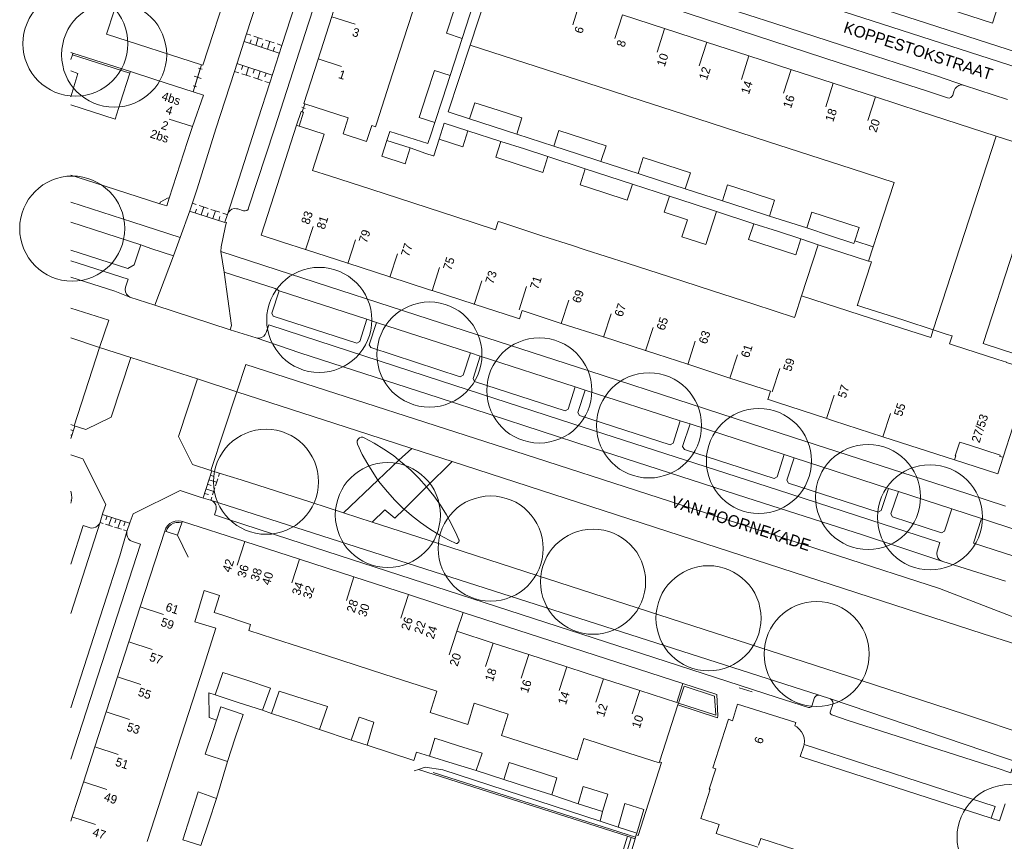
# Model space of a CAD drawing. Header units: metres. Extents: x 134994 to 136506, y 457393 to 459006.
# Tile 15 of 171: x 134994 to 135114, y 457898 to 457998. Entities that reach past the tile are written whole.
import ezdxf
from ezdxf.enums import TextEntityAlignment as Align

# ---------------------------------------------------------------- set-up
doc = ezdxf.new("R2010")
doc.units = ezdxf.units.M
for name, color, linetype, lineweight in [('B-WE-GR-BOOM-S', 250, 'Continuous', 13), ('B-WE-KG_BEBOUWING', 251, 'Continuous', 20), ('B-WE-KG_BEBOUWING TUSSENMUUR', 251, 'Continuous', 5), ('B-WE-KG_HUISNR', 251, 'Continuous', 5), ('B-WE-KG_ONDERGROND_REST', 251, 'Continuous', 5), ('B-WE-KG_STRAATNAAM', 251, 'Continuous', 5), ('N-WE-KG_BEBOUWING', 250, 'Continuous', 13)]:
    doc.layers.add(name, color=color, linetype=linetype, lineweight=lineweight)
doc.styles.add('Styledgn000', font='dgn000.shx')

# ---------------------------------------------------------------- blocks, each defined once
blk = doc.blocks.new('SGR-BOOM_02')
blk.add_circle((0, 0), 6.4)

msp = doc.modelspace()

# ---------------------------------------------------------------- linework, layer by layer
at = {"layer": 'B-WE-KG_BEBOUWING', "flags": 128}
for points in [[(135000, 458003.61), (135006.22, 458001.6), (135004.37, 457995.86), (135015.94, 457992.14), (135016.11, 457992.08), (135019.29, 458001.94), (135019.81, 458003.54), (135022.97, 458013.35), (135011.28, 458017.13), (135005.84, 458018.88), (135000, 458020.75)], [(135051.5, 458003.23), (135048.68, 457994.55), (135054.09, 457992.8), (135059.23, 457991.14), (135064.37, 457989.47), (135069.51, 457987.81), (135074.65, 457986.14), (135079.77, 457984.48), (135084.9, 457982.82), (135090.05, 457981.15), (135095.2, 457979.48), (135100.32, 457977.82), (135098.3, 457971.6), (135097.78, 457969.98), (135097.22, 457968.25), (135097.29, 457968.22), (135097.55, 457968.13), (135097.48, 457967.91), (135095.86, 457962.93), (135095.84, 457962.85), (135095.89, 457962.85), (135096.5, 457962.65), (135100.5, 457961.36), (135101.64, 457960.99), (135105.09, 457959.87), (135104.78, 457958.92), (135101.33, 457960.03), (135096.19, 457961.69), (135089.05, 457963.99), (135088.26, 457961.56), (135088.2, 457961.37), (135083.23, 457962.98), (135078.09, 457964.64), (135072.95, 457966.31), (135067.81, 457967.97), (135062.67, 457969.63), (135061.12, 457970.14), (135057.54, 457971.29), (135052.4, 457972.96), (135052.1, 457973.05), (135051.76, 457972.05), (135046.94, 457973.62), (135041.8, 457975.29), (135041.58, 457975.36), (135036.67, 457976.95), (135031.53, 457978.62), (135029.44, 457979.29), (135030.86, 457983.68), (135028, 457984.62), (135027.82, 457984.68), (135027.52, 457984.78), (135024.78, 457976.29), (135023.2, 457971.41), (135025.81, 457970.55), (135028.62, 457969.64), (135033.76, 457967.98), (135038.9, 457966.32), (135043.73, 457964.75), (135044.04, 457964.65), (135049.17, 457962.99), (135054.31, 457961.32), (135054.66, 457961.21), (135054.99, 457962.21), (135059.77, 457960.66), (135064.91, 457959), (135070.05, 457957.34), (135071.4, 457956.9), (135075.18, 457955.67), (135080.32, 457954), (135085.26, 457952.39), (135084.94, 457951.4), (135085.13, 457951.34), (135085.98, 457951.07), (135092.11, 457949.08), (135092.95, 457948.8), (135098.96, 457946.86), (135107.7, 457944.03), (135112.96, 457942.32), (135113.62, 457944.35), (135113.2, 457944.46), (135113.25, 457944.6), (135109.51, 457945.81), (135108.33, 457946.19), (135108.3, 457946.11), (135107.78, 457944.53), (135107.85, 457944.51), (135107.7, 457944.03)], [(135113.62, 457944.35), (135114.8, 457948.02), (135117.04, 457954.92), (135116.86, 457954.98), (135114.02, 457955.9), (135114.03, 457955.92), (135112.97, 457956.26), (135107.55, 457958.02), (135107.07, 457958.17), (135107.38, 457959.12), (135106.8, 457959.31), (135105.09, 457959.87), (135112.77, 457983.45), (135103.5, 457986.46), (135100.77, 457987.34), (135098.04, 457988.23), (135092.89, 457989.9), (135087.73, 457991.57), (135082.61, 457993.23), (135077.48, 457994.89), (135072.35, 457996.56), (135067.21, 457998.22)], [(135000, 457988.26), (135000.87, 457991.1), (135000, 457991.4)], [(135000, 457987.28), (135005.42, 457985.53), (135006.04, 457987.47), (135007.21, 457991.12), (135007.27, 457991.31), (135010.35, 457990.32), (135014.91, 457988.86), (135016.16, 457988.46), (135014.84, 457984.61), (135014.22, 457982.8), (135011.99, 457975.9), (135011.69, 457974.97), (135010.85, 457975.23), (135010.9, 457975.41), (135011.86, 457975.96), (135011.99, 457975.9)], [(135117.04, 457954.92), (135117.43, 457956.15), (135117.25, 457956.21), (135111.18, 457958.21), (135114.94, 457969.81), (135118.62, 457981.18), (135118.73, 457981.53), (135112.77, 457983.45)], [(135089.05, 457963.99), (135091.08, 457970.23), (135097.22, 457968.25)], [(135000, 457900.05), (135000.17, 457900.56), (135001.55, 457904.81), (135002.94, 457909.11), (135004.32, 457913.36), (135005.7, 457917.62), (135007.08, 457921.88), (135008.46, 457926.14), (135011.46, 457935.37), (135011.63, 457935.31), (135013.03, 457934.85), (135013.54, 457936.35), (135013.61, 457936.54), (135021.21, 457934.08), (135027.86, 457931.93), (135034.51, 457929.78), (135041.16, 457927.63), (135047.81, 457925.47), (135047.04, 457923.16), (135051.48, 457921.72), (135055.81, 457920.33), (135060.44, 457918.83), (135064.92, 457917.38), (135069.33, 457915.95), (135073.83, 457914.5), (135074.06, 457914.42), (135073.99, 457914.19), (135071.75, 457907.25), (135071.71, 457907.13), (135066.97, 457908.66), (135066.86, 457908.69), (135062.53, 457910.09), (135061.7, 457907.51), (135057.16, 457908.96), (135052.48, 457910.46), (135053.28, 457913.07), (135049.17, 457914.4), (135048.37, 457911.82), (135043.8, 457913.29), (135044.62, 457915.86), (135038.13, 457917.95), (135031.27, 457920.17), (135024.69, 457922.29), (135021.69, 457923.26), (135021.9, 457923.99), (135018.4, 457925.16), (135017.48, 457925.46), (135018.11, 457927.53), (135016.27, 457928.12), (135015.12, 457924.33), (135017.7, 457923.56), (135016.2, 457918.91), (135014.83, 457914.66), (135013.45, 457910.4), (135012.08, 457906.14), (135010.69, 457901.84), (135009.32, 457897.58)], [(135113.84, 457902.15), (135113.18, 457900.08), (135112.16, 457900.41), (135088.89, 457907.93), (135089.31, 457909.2), (135089.35, 457909.36), (135089.39, 457909.77), (135089.35, 457910.18), (135089.23, 457910.57), (135089.03, 457910.93), (135088.77, 457911.25), (135088.46, 457911.51), (135088.21, 457911.65), (135088.35, 457912.04), (135081.25, 457914.3), (135080.64, 457912.28), (135080.13, 457912.45), (135080.05, 457912.2), (135078.24, 457906.54), (135078.6, 457906.42), (135077.8, 457903.95), (135077.92, 457903.92), (135076.77, 457900.37), (135079, 457899.63), (135078.65, 457898.54), (135083.72, 457896.87)], [(135083.8, 457897.11), (135084.08, 457897.94), (135109.66, 457889.66)]]:
    msp.add_lwpolyline(points, dxfattribs=at)
for points in [[(135043.99, 458005.74), (135042.52, 458006.22), (135041.26, 458006.63), (135035.23, 458008.58), (135034.8, 458007.23), (135033.82, 458004.19), (135033.52, 458003.29), (135032.15, 457999.06), (135031.81, 457998.01), (135030.1, 457992.72), (135028.39, 457987.43), (135028.51, 457987.39), (135033.82, 457985.67), (135033.19, 457983.72), (135036.04, 457982.8), (135036.67, 457984.75), (135037.14, 457984.59), (135037.29, 457985.06), (135038.85, 457989.89), (135040.56, 457995.18), (135042.27, 458000.46), (135043.89, 458005.45)], [(135049.58, 458001.09), (135047.64, 458001.72), (135046.71, 457998.85), (135045.78, 457995.98), (135047.71, 457995.35), (135048.64, 457998.22)], [(135046.24, 457990.83), (135045.3, 457987.97), (135044.37, 457985.1), (135042.44, 457985.73), (135043.37, 457988.6), (135044.31, 457991.46)], [(135054.97, 457985.67), (135054.34, 457983.71), (135051.47, 457984.63), (135048.59, 457985.56), (135049.25, 457987.51), (135052.1, 457986.6)], [(135048.4, 457984.09), (135047.77, 457982.16), (135044.88, 457983.1), (135045.52, 457985.03)], [(135058.86, 457982.22), (135059.48, 457984.15), (135062.36, 457983.22), (135065.23, 457982.29), (135064.6, 457980.36), (135061.73, 457981.29)], [(135037.89, 457981), (135040.74, 457980.08), (135041.36, 457982.02), (135038.53, 457982.93), (135038.51, 457982.94)], [(135058.15, 457980.96), (135055.28, 457981.89), (135052.41, 457982.82), (135051.78, 457980.88), (135054.65, 457979.95), (135057.52, 457979.02)], [(135069.13, 457978.91), (135069.76, 457980.84), (135072.63, 457979.91), (135075.5, 457978.98), (135074.87, 457977.05), (135072, 457977.98)], [(135062.7, 457979.47), (135062.07, 457977.54), (135064.94, 457976.61), (135067.81, 457975.67), (135068.44, 457977.6), (135065.57, 457978.54)], [(135079.41, 457975.58), (135080.03, 457977.51), (135082.9, 457976.59), (135085.77, 457975.67), (135085.15, 457973.73), (135082.28, 457974.66)], [(135072.95, 457976.14), (135072.31, 457974.2), (135075.13, 457973.28), (135074.45, 457971.2), (135077.37, 457970.24), (135078.68, 457974.28), (135075.82, 457975.21)], [(135090.31, 457974.2), (135093.18, 457973.27), (135096.06, 457972.33), (135095.53, 457970.72), (135095.43, 457970.4), (135092.56, 457971.33), (135089.68, 457972.27)], [(135082.6, 457970.86), (135085.47, 457969.94), (135088.34, 457969.01), (135088.97, 457970.94), (135086.1, 457971.87), (135083.23, 457972.79)], [(135021.44, 457917.2), (135024.33, 457916.24), (135023.37, 457913.54), (135020.53, 457914.46), (135017.6, 457915.41), (135018.55, 457918.15)], [(135028.34, 457914.95), (135031.29, 457914.01), (135030.3, 457911.21), (135027.45, 457912.16), (135024.48, 457913.15), (135025.4, 457915.88)], [(135017.34, 457911.09), (135016.38, 457908.21), (135019.09, 457907.32), (135020.05, 457910.18), (135021.01, 457913.04), (135018.3, 457913.95), (135017.76, 457912.34)], [(135034.19, 457909.91), (135035.16, 457912.71), (135036.92, 457912.1), (135036.12, 457909.29)], [(135047.25, 457909.23), (135050.13, 457908.33), (135049.4, 457906.21), (135046.58, 457907.08), (135043.73, 457907.97), (135044.37, 457910.13)], [(135056.33, 457906.25), (135059.22, 457905.31), (135058.6, 457903.25), (135055.66, 457904.19), (135052.79, 457905.1), (135053.43, 457907.19)], [(135061.83, 457902.17), (135064.8, 457901.23), (135065.46, 457903.33), (135062.42, 457904.27)], [(135014.6, 457900.69), (135013.66, 457897.78), (135015.86, 457897.09), (135016.82, 457899.97), (135017.78, 457902.81), (135015.54, 457903.6)], [(135066.7, 457899.32), (135067.51, 457902.21), (135069.84, 457901.46), (135068.98, 457898.6)]]:
    msp.add_lwpolyline(points, close=True, dxfattribs=at)
at = {"layer": 'B-WE-KG_BEBOUWING'}
for points in [[(135000, 457993.64), (135000.27, 457993.56), (135000.2, 457993.37), (135000, 457992.79)], [(135000, 457978.69), (135002.95, 457977.75), (135010.85, 457975.23)], [(135000, 457939.12), (135000.1, 457939.09), (135000, 457938.77)]]:
    msp.add_lwpolyline(points, dxfattribs=at)
at = {"layer": 'B-WE-KG_BEBOUWING TUSSENMUUR'}
for p, q in [((135062.09, 457999.87), (135061.16, 457997.01)), ((135031.8, 457997.99), (135034.65, 457997.07)), ((135067.22, 457998.21), (135066.3, 457995.35)), ((135072.36, 457996.54), (135071.44, 457993.69)), ((135077.5, 457994.88), (135076.58, 457992.03)), ((135030.13, 457992.85), (135032.99, 457991.93)), ((135082.64, 457993.22), (135081.71, 457990.36)), ((135087.77, 457991.55), (135086.85, 457988.7)), ((135092.91, 457989.89), (135091.99, 457987.04)), ((135098.05, 457988.23), (135097.13, 457985.37)), ((135014.84, 457984.61), (135011.99, 457985.53)), ((135028.61, 457969.61), (135029.54, 457972.47)), ((135033.75, 457967.95), (135034.68, 457970.81)), ((135038.89, 457966.29), (135039.82, 457969.14)), ((135044.03, 457964.62), (135044.95, 457967.48)), ((135049.17, 457962.96), (135050.09, 457965.82)), ((135054.63, 457962.3), (135055.55, 457965.15)), ((135059.76, 457960.63), (135060.69, 457963.49)), ((135064.9, 457958.97), (135065.83, 457961.83)), ((135070.04, 457957.31), (135070.96, 457960.16)), ((135075.18, 457955.65), (135076.1, 457958.5)), ((135080.31, 457953.98), (135081.24, 457956.84)), ((135085.45, 457952.32), (135086.38, 457955.17)), ((135092.1, 457949.06), (135093.03, 457951.92)), ((135098.95, 457946.84), (135099.88, 457949.7)), ((135013.03, 457934.85), (135014.32, 457932.17)), ((135021.21, 457934.08), (135020.29, 457931.23)), ((135027.86, 457931.93), (135026.94, 457929.08)), ((135034.51, 457929.78), (135033.59, 457926.93)), ((135041.16, 457927.63), (135040.24, 457924.77)), ((135008.46, 457926.14), (135011.32, 457925.21)), ((135047.04, 457923.16), (135046.11, 457920.31)), ((135007.08, 457921.88), (135009.93, 457920.95)), ((135051.48, 457921.73), (135050.55, 457918.87)), ((135055.81, 457920.33), (135054.88, 457917.47)), ((135060.44, 457918.83), (135059.51, 457915.97)), ((135005.7, 457917.62), (135008.55, 457916.7)), ((135064.92, 457917.38), (135064, 457914.52)), ((135069.33, 457915.95), (135068.41, 457913.1)), ((135004.31, 457913.37), (135007.17, 457912.44)), ((135002.93, 457909.11), (135005.78, 457908.18)), ((135001.54, 457904.82), (135004.39, 457903.89)), ((135000.15, 457900.56), (135003.01, 457899.64))]:
    msp.add_line(p, q, dxfattribs=at)
at = {"layer": 'B-WE-KG_ONDERGROND_REST'}
for p, q in [((135021.43, 457995.91), (135021.96, 457995.73)), ((135021.83, 457994.73), (135021.98, 457995.2)), ((135022.32, 457995.62), (135023.38, 457995.27)), ((135022.54, 457994.49), (135022.85, 457995.44)), ((135023.74, 457995.15), (135024.8, 457994.8)), ((135047.71, 457995.35), (135046.24, 457990.83)), ((135021.12, 457994.96), (135025.4, 457993.55)), ((135023.25, 457994.26), (135023.4, 457994.73)), ((135023.96, 457994.03), (135024.27, 457994.98)), ((135024.67, 457993.79), (135024.82, 457994.27)), ((135025.16, 457994.68), (135025.71, 457994.51)), ((135007.21, 457991.12), (135000.2, 457993.37)), ((135007.27, 457991.31), (135000.27, 457993.56)), ((135015.94, 457992.14), (135014.91, 457988.86)), ((135015.79, 457991.67), (135015.12, 457989.54)), ((135015.58, 457991.74), (135016.01, 457991.61)), ((135024.54, 457990.89), (135020.25, 457992.29)), ((135020.96, 457992.06), (135020.8, 457991.58)), ((135021.67, 457991.83), (135021.36, 457990.88)), ((135022.38, 457991.6), (135022.23, 457991.12)), ((135015.03, 457990.74), (135015.88, 457990.47)), ((135020.47, 457991.17), (135019.95, 457991.34)), ((135021.89, 457990.7), (135020.83, 457991.05)), ((135023.31, 457990.24), (135022.25, 457990.59)), ((135023.09, 457991.36), (135022.78, 457990.41)), ((135023.8, 457991.13), (135023.64, 457990.66)), ((135014.91, 457989.6), (135015.33, 457989.47)), ((135024.23, 457989.94), (135023.67, 457990.12)), ((135108.91, 457989.64), (135114.15, 457987.92)), ((135104.26, 457988.98), (135106.83, 457988.11)), ((135107.46, 457988.45), (135107.64, 457989.01)), ((135028.16, 457986.97), (135028.55, 457986.84)), ((135028.51, 457987.39), (135028.2, 457986.42)), ((135028.51, 457987.39), (135028.2, 457986.42)), ((135028.41, 457987.42), (135028.61, 457987.36)), ((135019.09, 457973.93), (135022.85, 457985.56)), ((135027.52, 457984.78), (135028.07, 457986.46)), ((135027.82, 457984.68), (135028.37, 457986.36)), ((135028.1, 457986.46), (135028.3, 457986.39)), ((135048.59, 457985.56), (135046, 457986.41)), ((135048.4, 457984.09), (135052.41, 457982.82)), ((135054.34, 457983.71), (135058.86, 457982.22)), ((135058.15, 457980.96), (135062.7, 457979.47)), ((135064.6, 457980.36), (135069.13, 457978.91)), ((135068.44, 457977.6), (135072.95, 457976.14)), ((135074.87, 457977.05), (135079.41, 457975.58)), ((135014.8, 457975.28), (135015.3, 457975.12)), ((135015.66, 457975), (135016.73, 457974.65)), ((135015.89, 457973.88), (135016.2, 457974.83)), ((135014.5, 457974.36), (135013.33, 457971.12)), ((135014.49, 457974.33), (135018.77, 457972.94)), ((135015.17, 457974.11), (135015.33, 457974.58)), ((135016.6, 457973.64), (135016.76, 457974.12)), ((135017.09, 457974.54), (135018.16, 457974.19)), ((135017.31, 457973.41), (135017.62, 457974.36)), ((135018.03, 457973.18), (135018.18, 457973.66)), ((135018.52, 457974.07), (135019.04, 457973.9)), ((135018.79, 457972.98), (135019.09, 457973.93)), ((135020.35, 457974.59), (135021.06, 457974.37)), ((135078.68, 457974.28), (135083.23, 457972.79)), ((135085.15, 457973.73), (135089.68, 457972.27)), ((135008.56, 457970.2), (135000, 457972.96)), ((135013.33, 457971.12), (135012.51, 457968.86)), ((135088.97, 457970.94), (135091.08, 457970.23)), ((135095.53, 457970.72), (135097.78, 457969.98)), ((135012.51, 457968.86), (135010.25, 457962.87)), ((135019.59, 457960.38), (135018.68, 457966.9)), ((135010.25, 457962.87), (135007.22, 457963.85)), ((135019.43, 457959.89), (135010.25, 457962.87)), ((135019.59, 457960.38), (135019.43, 457959.89)), ((135036.07, 457961.16), (135037.26, 457960.77)), ((135019.43, 457959.89), (135022.58, 457958.88)), ((135000, 457958.88), (135003.52, 457957.72)), ((135022.58, 457958.88), (135027.93, 457957.05)), ((135003.52, 457957.72), (135000.41, 457948.2)), ((135003.52, 457957.72), (135007.31, 457956.5)), ((135027.93, 457957.05), (135044.91, 457951.57)), ((135048.7, 457957.06), (135049.89, 457956.66)), ((135007.31, 457956.5), (135015.45, 457953.89)), ((135015.45, 457953.89), (135020.25, 457952.34)), ((135020.25, 457952.34), (135017.08, 457942.74)), ((135061.48, 457952.92), (135062.67, 457952.54)), ((135044.91, 457951.57), (135063.55, 457945.52)), ((135000, 457948.34), (135000.41, 457948.2)), ((135074.26, 457948.79), (135075.46, 457948.41)), ((135000, 457946.63), (135000.5, 457948.12)), ((135000.32, 457947.57), (135000, 457947.68)), ((135000.13, 457947.02), (135000, 457947.07)), ((135039.99, 457944.01), (135041.56, 457945.44)), ((135063.55, 457945.52), (135082.39, 457939.41)), ((135086.94, 457944.68), (135088.13, 457944.3)), ((135039.99, 457944.01), (135037.42, 457941.58)), ((135043.36, 457940.76), (135046.46, 457943.85)), ((135017.19, 457942.72), (135016.12, 457939.41)), ((135018.14, 457942.41), (135018.01, 457942)), ((135016.65, 457941.06), (135017.13, 457940.91)), ((135016.83, 457941.61), (135017.78, 457941.31)), ((135017.01, 457942.17), (135017.49, 457942.01)), ((135017.92, 457941.72), (135017.65, 457940.89)), ((135033.25, 457937.6), (135037.42, 457941.58)), ((135016.3, 457939.96), (135016.77, 457939.8)), ((135016.48, 457940.51), (135017.43, 457940.2)), ((135017.56, 457940.62), (135017.29, 457939.79)), ((135040.64, 457938.02), (135043.36, 457940.76)), ((135099.63, 457940.56), (135100.84, 457940.17)), ((135017.05, 457939.11), (135091.2, 457915.4)), ((135017.2, 457939.51), (135017.07, 457939.1)), ((135082.39, 457939.41), (135096.46, 457934.89)), ((135003.57, 457936.44), (135003.93, 457937.58)), ((135107.34, 457938.08), (135110.99, 457936.88)), ((135003.57, 457936.44), (135000, 457925.35)), ((135003.97, 457936.3), (135003.57, 457936.43)), ((135007.18, 457936.32), (135003.87, 457937.38)), ((135004.42, 457937.21), (135004.26, 457936.73)), ((135004.97, 457937.03), (135004.66, 457936.08)), ((135005.52, 457936.85), (135005.36, 457936.38)), ((135006.07, 457936.67), (135005.76, 457935.72)), ((135006.62, 457936.5), (135006.46, 457936.02)), ((135007.25, 457936.51), (135006.84, 457935.32)), ((135005.07, 457935.94), (135004.25, 457936.21)), ((135006.17, 457935.59), (135005.35, 457935.86)), ((135006.86, 457935.37), (135006.45, 457935.5)), ((135085.97, 457915.16), (135026.68, 457934.33)), ((135047.12, 457933.88), (135047.29, 457934.05)), ((135096.46, 457934.89), (135101.02, 457933.41)), ((135105.9, 457933.97), (135105.56, 457932.9)), ((135101.02, 457933.41), (135106.24, 457931.67)), ((135106.24, 457931.67), (135113.88, 457929.26)), ((135047.81, 457925.47), (135074.57, 457916.8)), ((135073.83, 457914.5), (135074.57, 457916.8)), ((135074.06, 457914.42), (135074.75, 457916.5)), ((135081.43, 457916.27), (135083.03, 457915.8)), ((135092.58, 457914.92), (135115.93, 457907.02)), ((135023.37, 457913.54), (135024.48, 457913.15)), ((135073.99, 457914.19), (135078.79, 457912.62)), ((135074.06, 457914.42), (135078.59, 457912.96)), ((135034.19, 457909.91), (135030.3, 457911.21)), ((135019.09, 457907.32), (135017.78, 457902.81)), ((135041.86, 457906.18), (135042.37, 457906.35)), ((135067.83, 457898.2), (135042.37, 457906.35)), ((135068.83, 457898.09), (135044.15, 457905.98)), ((135052.79, 457905.1), (135049.4, 457906.21)), ((135061.83, 457902.17), (135058.6, 457903.25)), ((135064.49, 457900.04), (135064.8, 457901.23)), ((135066.7, 457899.32), (135064.49, 457900.04)), ((135065.48, 457890.6), (135067.83, 457898.2)), ((135065.97, 457890.45), (135068.3, 457898.05)), ((135066.45, 457890.31), (135068.78, 457897.91)), ((135068.78, 457897.91), (135067.83, 457898.2)), ((135068.78, 457897.91), (135068.83, 457898.09)), ((135068.83, 457898.09), (135068.91, 457898.37)), ((135068.98, 457898.6), (135068.91, 457898.37))]:
    msp.add_line(p, q, dxfattribs=at)
at = {"layer": 'B-WE-KG_ONDERGROND_REST', "flags": 128}
for points in [[(135021.43, 457995.91), (135023.17, 458001.32), (135026.11, 458010.47)], [(135030.45, 458009.01), (135030.26, 458008.45), (135026.82, 457997.84), (135025.74, 457994.49)], [(135104.26, 457988.98), (135093.76, 457992.36), (135073.24, 457999.02), (135056.66, 458004.37), (135041.43, 458009.3)], [(135032.18, 458007.08), (135028.97, 457997.22), (135024.81, 457984.33), (135021.68, 457974.71)], [(135123.76, 457989.09), (135087.06, 458000.94), (135070, 458006.54)], [(135085.81, 457997.16), (135075.93, 458000.36), (135068.77, 458002.68)], [(135098.22, 457999.15), (135117.89, 457992.83), (135136.18, 457986.87), (135143.12, 457984.64), (135143.3, 457984.55), (135143.43, 457984.4), (135143.49, 457984.21), (135143.48, 457984.03), (135143.38, 457983.75), (135143.32, 457983.49), (135143.34, 457983.22), (135143.44, 457982.97), (135143.6, 457982.76), (135143.83, 457982.61)], [(135085.81, 457997.16), (135095.53, 457994.01), (135105.63, 457990.74), (135108.91, 457989.64)], [(135019.95, 457991.34), (135021.43, 457995.91)], [(135025.74, 457994.49), (135024.26, 457989.93)], [(135048.68, 457994.55), (135046, 457986.41)], [(135014.83, 457975.35), (135015.39, 457977.05), (135017.7, 457984.34), (135019.95, 457991.34)], [(135024.26, 457989.93), (135022.85, 457985.56)], [(135107.64, 457989.01), (135107.76, 457989.27), (135107.95, 457989.47), (135108.19, 457989.62), (135108.46, 457989.69), (135108.74, 457989.68), (135108.91, 457989.64)], [(135106.83, 457988.11), (135107.02, 457988.09), (135107.22, 457988.15), (135107.37, 457988.28), (135107.46, 457988.45)], [(135028.07, 457986.46), (135028.2, 457986.42)], [(135028.2, 457986.42), (135028.37, 457986.36)], [(135044.37, 457985.1), (135043.87, 457983.63), (135043.51, 457982.55), (135038.89, 457984.01), (135038.53, 457982.93)], [(135044.88, 457983.1), (135044.25, 457981.04), (135044.17, 457981.05), (135043.28, 457981.34)], [(135043.28, 457981.34), (135041.36, 457982.02)], [(135000, 457975.43), (135007.56, 457972.97), (135013.33, 457971.12)], [(135014.5, 457974.36), (135014.83, 457975.35)], [(135019.09, 457973.93), (135019.22, 457974.19), (135019.41, 457974.4), (135019.65, 457974.55), (135019.93, 457974.63), (135020.21, 457974.62), (135020.35, 457974.59)], [(135021.06, 457974.37), (135021.25, 457974.35), (135021.44, 457974.41), (135021.6, 457974.54), (135021.68, 457974.71)], [(135018.27, 457969.39), (135018.33, 457969.97), (135018.81, 457972.35), (135018.88, 457972.68), (135018.98, 457972.93), (135018.79, 457972.98)], [(135000, 457969.55), (135006.96, 457967.32), (135007.75, 457967.78), (135008.56, 457970.2)], [(135012.51, 457968.86), (135009.75, 457969.79), (135008.56, 457970.2)], [(135018.68, 457966.9), (135018.27, 457969.39)], [(135113.91, 457938.4), (135109.31, 457939.91), (135088.07, 457946.78), (135063.11, 457954.86), (135045.19, 457960.67), (135025.17, 457967.17), (135018.27, 457969.39)], [(135000, 457968.28), (135007.01, 457966.02), (135006.67, 457965.08), (135006.66, 457965.05), (135006.63, 457964.77), (135006.67, 457964.48), (135006.79, 457964.22), (135006.98, 457964.01), (135007.22, 457963.85)], [(135000, 457966.28), (135005.36, 457964.58), (135007.22, 457963.85)], [(135025.41, 457964.63), (135024.92, 457964.89), (135018.68, 457966.9)], [(135036.07, 457961.16), (135035.21, 457958.43), (135034.85, 457958.25), (135024.68, 457961.54), (135024.49, 457961.91), (135025.41, 457964.63)], [(135025.41, 457964.63), (135036.07, 457961.16)], [(135000, 457962.51), (135004.64, 457961.04), (135003.52, 457957.72)], [(135105.9, 457933.97), (135099, 457936.22), (135086.13, 457940.39), (135061.19, 457948.44), (135045.05, 457953.67), (135028.25, 457959.12), (135024.12, 457960.47), (135023.82, 457959.55)], [(135037.26, 457960.77), (135036.38, 457958.05), (135036.58, 457957.7), (135047.46, 457954.15)], [(135048.7, 457957.06), (135037.26, 457960.77)], [(135023.82, 457959.55), (135023.7, 457959.29), (135023.51, 457959.08), (135023.26, 457958.93), (135022.99, 457958.85), (135022.7, 457958.85), (135022.58, 457958.88)], [(135047.46, 457954.15), (135047.83, 457954.34), (135048.7, 457957.06)], [(135061.48, 457952.92), (135060.62, 457950.2), (135060.24, 457950.01), (135049.21, 457953.58), (135049.02, 457953.96), (135049.89, 457956.66)], [(135049.89, 457956.66), (135061.48, 457952.92)], [(135007.31, 457956.5), (135004.93, 457949.25), (135001.86, 457947.75), (135000.41, 457948.2)], [(135020.25, 457952.34), (135021.35, 457955.66), (135056.64, 457944.27), (135105.85, 457928.38), (135112.99, 457925.63), (135117.75, 457923.77), (135126.19, 457919.37), (135133.66, 457914.82)], [(135015.45, 457953.89), (135013.13, 457946.89), (135014.82, 457943.48), (135017.08, 457942.74)], [(135041.56, 457945.44), (135036.21, 457947.17), (135020.25, 457952.34)], [(135062.67, 457952.54), (135061.79, 457949.81), (135061.99, 457949.44), (135073.02, 457945.87)], [(135074.26, 457948.79), (135062.67, 457952.54)], [(135073.02, 457945.87), (135073.39, 457946.06), (135074.26, 457948.79)], [(135086.94, 457944.68), (135086.06, 457941.97), (135085.7, 457941.78), (135074.78, 457945.29), (135074.56, 457945.68), (135075.46, 457948.41)], [(135075.46, 457948.41), (135086.94, 457944.68)], [(135034.94, 457945.94), (135034.89, 457946.16), (135034.91, 457946.37), (135035.01, 457946.57), (135035.17, 457946.71), (135035.37, 457946.79), (135035.59, 457946.79), (135035.76, 457946.73)], [(135034.94, 457945.94), (135035.53, 457944.7), (135036.19, 457943.5), (135036.92, 457942.33), (135037.42, 457941.58)], [(135035.76, 457946.73), (135036.98, 457946.07), (135038.17, 457945.34), (135039.31, 457944.55), (135039.99, 457944.01)], [(135003.93, 457937.58), (135004.26, 457938.6), (135001.46, 457944.16), (135000, 457944.65)], [(135046.46, 457943.85), (135041.56, 457945.44)], [(135039.99, 457944.01), (135040.4, 457943.69), (135041.45, 457942.77), (135042.43, 457941.79), (135043.36, 457940.76)], [(135111.18, 457922.86), (135046.46, 457943.85)], [(135088.13, 457944.3), (135087.26, 457941.58), (135087.45, 457941.2), (135098.39, 457937.68)], [(135099.63, 457940.56), (135088.13, 457944.3)], [(135018.08, 457942.43), (135017.08, 457942.74)], [(135029.26, 457938.9), (135020.75, 457941.6), (135018.08, 457942.43)], [(135037.42, 457941.58), (135037.72, 457941.21), (135038.58, 457940.14), (135039.5, 457939.12), (135040.48, 457938.16), (135040.64, 457938.02)], [(135000, 457940.22), (135000.11, 457939.82), (135000.14, 457939.41), (135000.1, 457939.09)], [(135015.89, 457939.47), (135013.32, 457940.29), (135007.59, 457937.48), (135007.25, 457936.51)], [(135043.36, 457940.76), (135043.36, 457940.75), (135044.23, 457939.67), (135045.04, 457938.53), (135045.77, 457937.35), (135046.44, 457936.14), (135047.04, 457934.88), (135047.29, 457934.29)], [(135098.39, 457937.68), (135098.76, 457937.88), (135099.63, 457940.56)], [(135107.34, 457938.08), (135106.45, 457935.37), (135106.1, 457935.17), (135100.13, 457937.12), (135099.93, 457937.48), (135100.84, 457940.17)], [(135100.84, 457940.17), (135107.34, 457938.08)], [(135015.89, 457939.47), (135017.05, 457939.11)], [(135017.05, 457939.11), (135017.3, 457938.99), (135017.52, 457938.8)], [(135017.52, 457938.8), (135017.67, 457938.57), (135017.74, 457938.3), (135017.74, 457938.02), (135017.7, 457937.84), (135017.53, 457937.34), (135018.98, 457936.85), (135026.68, 457934.33)], [(135029.26, 457938.9), (135033.25, 457937.6)], [(135033.25, 457937.6), (135036.73, 457936.47)], [(135040.64, 457938.02), (135039.49, 457936.93), (135038.28, 457937.96), (135036.73, 457936.47)], [(135040.64, 457938.02), (135041.51, 457937.25), (135042.6, 457936.41), (135043.73, 457935.63), (135044.91, 457934.91), (135046.12, 457934.27), (135046.97, 457933.87)], [(135000, 457931.32), (135001.53, 457936.05), (135002.48, 457935.74), (135002.77, 457935.75), (135003.04, 457935.84), (135003.28, 457935.99), (135003.46, 457936.21), (135003.57, 457936.44)], [(135011.46, 457935.37), (135011.59, 457935.71), (135011.79, 457936.02), (135012.06, 457936.27), (135012.37, 457936.46), (135012.72, 457936.58), (135013.08, 457936.62), (135013.45, 457936.59), (135013.61, 457936.54)], [(135011.63, 457935.31), (135011.76, 457935.63), (135011.96, 457935.91), (135012.22, 457936.15), (135012.52, 457936.31), (135012.85, 457936.4), (135013.2, 457936.42), (135013.54, 457936.35)], [(135036.73, 457936.47), (135044.68, 457933.89), (135055.47, 457930.42), (135094.75, 457917.69)], [(135118.93, 457931), (135118.76, 457931.05), (135114.93, 457932.31), (135110.01, 457933.89), (135110.99, 457936.88)], [(135110.99, 457936.88), (135115.26, 457935.47), (135119.85, 457933.98)], [(135000, 457913.84), (135005.97, 457932.34), (135006.84, 457935.32)], [(135000, 457907.58), (135008.51, 457933.78), (135007.51, 457934.1), (135007.26, 457934.22), (135007.05, 457934.41), (135006.9, 457934.65), (135006.82, 457934.92), (135006.82, 457935.21), (135006.84, 457935.32)], [(135046.97, 457933.87), (135047.07, 457933.85), (135047.12, 457933.88)], [(135047.29, 457934.05), (135047.34, 457934.16), (135047.31, 457934.27), (135047.29, 457934.29)], [(135105.56, 457932.9), (135105.52, 457932.62), (135105.56, 457932.35), (135105.67, 457932.09), (135105.86, 457931.88), (135106.09, 457931.73), (135106.24, 457931.67)], [(135111.18, 457922.86), (135115.91, 457921.34), (135116.52, 457921.05)], [(135094.75, 457917.69), (135095.97, 457917.31), (135096.2, 457917.22), (135109.01, 457913.02), (135117.04, 457910.34)], [(135074.57, 457916.8), (135078.71, 457915.47), (135078.86, 457912.86), (135078.79, 457912.62)], [(135074.75, 457916.5), (135078.44, 457915.28), (135078.59, 457912.96)], [(135017.76, 457912.34), (135016.86, 457912.65), (135016.84, 457915.69), (135017.6, 457915.41)], [(135085.97, 457915.16), (135089.89, 457913.88), (135090.06, 457913.87), (135090.2, 457913.95), (135090.29, 457914.05), (135090.63, 457915.11), (135090.77, 457915.28), (135090.96, 457915.38), (135091.2, 457915.4)], [(135091.2, 457915.4), (135092.58, 457914.92)], [(135092.58, 457914.92), (135092.74, 457914.78), (135092.85, 457914.59), (135092.88, 457914.38), (135092.54, 457913.33), (135092.54, 457913.19), (135092.62, 457913.07), (135092.73, 457913.01), (135094.73, 457912.29), (135112.87, 457906.5), (135114.55, 457905.94), (135114.67, 457906.37), (135114.79, 457906.62), (135114.98, 457906.83), (135115.22, 457906.98), (135115.49, 457907.06), (135115.78, 457907.06), (135115.93, 457907.02)], [(135036.12, 457909.29), (135041.81, 457907.43), (135042.11, 457908.46), (135043.73, 457907.97)], [(135112.16, 457900.41), (135112.62, 457901.84), (135089.35, 457909.36)], [(135042.37, 457906.35), (135043.17, 457906.6), (135045.33, 457906.28), (135064.49, 457900.04)], [(135071.75, 457907.25), (135071.98, 457907.18), (135069.14, 457898.3), (135068.91, 457898.37)]]:
    msp.add_lwpolyline(points, dxfattribs=at)
at = {"layer": 'N-WE-KG_BEBOUWING'}
msp.add_line((135115.53, 458007.22), (135112.32, 457997.23), dxfattribs=at)
at = {"layer": 'N-WE-KG_BEBOUWING', "flags": 128}
msp.add_lwpolyline([(135106.92, 457998.96), (135112.32, 457997.23)], dxfattribs=at)

# ---------------------------------------------------------------- block references
at = {"layer": 'B-WE-GR-BOOM-S'}
for p in [(135000.57, 457994.71), (135005.29, 457993.37), (135000.18, 457972.2), (135000.18, 457972.2), (135000.18, 457972.2), (135030.28, 457961.08), (135043.71, 457956.86), (135057.1, 457952.49), (135070.46, 457948.23), (135083.85, 457943.9), (135023.8, 457941.37), (135023.8, 457941.37), (135023.8, 457941.37), (135097.15, 457939.52), (135038.64, 457937.32), (135104.7, 457937.04), (135051.17, 457933.24), (135063.65, 457929.2), (135077.71, 457924.75), (135090.89, 457920.4), (135114.39, 457898.09)]:
    msp.add_blockref('SGR-BOOM_02', p, dxfattribs=at)

# ---------------------------------------------------------------- texts
at = {"layer": 'B-WE-KG_HUISNR', "linetype": 'Continuous', "style": 'Styledgn000'}
for s, height, rotation, p in [('3', 1.05, 342.0639, (135034.37, 457996.19)), ('1', 1.05, 342.0639, (135032.7, 457991.05)), ('83', 1.054, 72.06, (135028.54, 457972.79)), ('81', 1.054, 72.06, (135030.42, 457972.19)), ('79', 1.054, 72.06, (135035.56, 457970.52)), ('77', 1.054, 72.06, (135040.7, 457968.86)), ('75', 1.054, 72.06, (135045.83, 457967.2)), ('73', 1.054, 72.06, (135050.97, 457965.53)), ('71', 1.054, 72.06, (135056.43, 457964.87)), ('69', 1.054, 72.06, (135061.57, 457963.2)), ('67', 1.054, 72.06, (135066.71, 457961.54)), ('65', 1.054, 72.06, (135071.84, 457959.88)), ('63', 1.054, 72.06, (135076.98, 457958.22)), ('61', 1.054, 72.06, (135082.12, 457956.55)), ('59', 1.054, 72.06, (135087.26, 457954.89)), ('57', 1.054, 72.06, (135093.91, 457951.63)), ('55', 1.054, 72.06, (135100.76, 457949.41)), ('27/53', 1.054, 72.0601, (135110.22, 457946.2)), ('61', 1.054, 342.0015, (135011.63, 457926.19)), ('59', 1.054, 342.0125, (135011.04, 457924.35)), ('57', 1.054, 342.0125, (135009.66, 457920.1)), ('55', 1.054, 342.0125, (135008.27, 457915.84)), ('53', 1.054, 342.0125, (135006.89, 457911.59)), ('51', 1.054, 342.0125, (135005.51, 457907.33)), ('49', 1.054, 342.0125, (135004.12, 457903.07)), ('47', 1.054, 342.0125, (135002.73, 457898.78))]:
    msp.add_text(s, height=height, rotation=rotation, dxfattribs=at).set_placement(p, align=Align.MIDDLE_LEFT)
for s, height, rotation, p in [('6', 1.05, 72.0638, (135062.06, 457996.76)), ('8', 1.05, 72.0638, (135067.19, 457995.11)), ('10', 1.054, 72.0638, (135072.35, 457993.49)), ('12', 1.054, 72.0638, (135077.49, 457991.85)), ('14', 1.054, 72.0638, (135082.61, 457990.13)), ('4bs', 1.054, 342.0344, (135013.32, 457987.69)), ('16', 1.054, 72.0638, (135087.74, 457988.42)), ('4', 1.05, 342.0344, (135012.39, 457986.48)), ('18', 1.054, 72.0638, (135092.88, 457986.77)), ('20', 1.054, 72.0638, (135098.14, 457985.49)), ('2bs', 1.054, 342.0344, (135011.91, 457983.11)), ('2', 1.05, 342.0344, (135011.84, 457984.63)), ('42', 1.054, 72.0598, (135019.43, 457931.91)), ('36', 1.054, 72.0598, (135021.24, 457931.24)), ('38', 1.054, 72.0598, (135022.84, 457930.82)), ('40', 1.054, 72.0598, (135024.22, 457930.35)), ('34', 1.054, 72.0598, (135027.9, 457929.12)), ('32', 1.054, 72.0598, (135029.23, 457928.68)), ('28', 1.054, 72.0598, (135034.56, 457926.99)), ('30', 1.054, 72.0598, (135035.95, 457926.49)), ('26', 1.054, 72.0598, (135041.21, 457924.85)), ('22', 1.054, 72.0598, (135042.78, 457924.4)), ('24', 1.054, 72.0598, (135044.19, 457923.79)), ('20', 1.054, 72.0598, (135047.11, 457920.46)), ('18', 1.054, 72.0598, (135051.42, 457918.62)), ('16', 1.054, 72.0598, (135055.68, 457917.22)), ('14', 1.054, 72.0598, (135060.31, 457915.79)), ('12', 1.054, 72.0598, (135064.95, 457914.31)), ('10', 1.054, 72.0598, (135069.31, 457912.92)), ('6', 1.05, 72.129, (135083.98, 457910.27))]:
    msp.add_text(s, height=height, rotation=rotation, dxfattribs=at).set_placement(p, align=Align.MIDDLE_RIGHT)
at = {"layer": 'B-WE-KG_STRAATNAAM', "style": 'Styledgn000'}
for s, rotation, p in [('KOPPESTOKSTRAAT', 341.9809, (135094.05, 457996.11)), ('VAN HOORNEKADE', 342.0803, (135073.03, 457938.36))]:
    msp.add_text(s, height=1.4, rotation=rotation, dxfattribs=at).set_placement(p)

doc.saveas('drawing.dxf')
